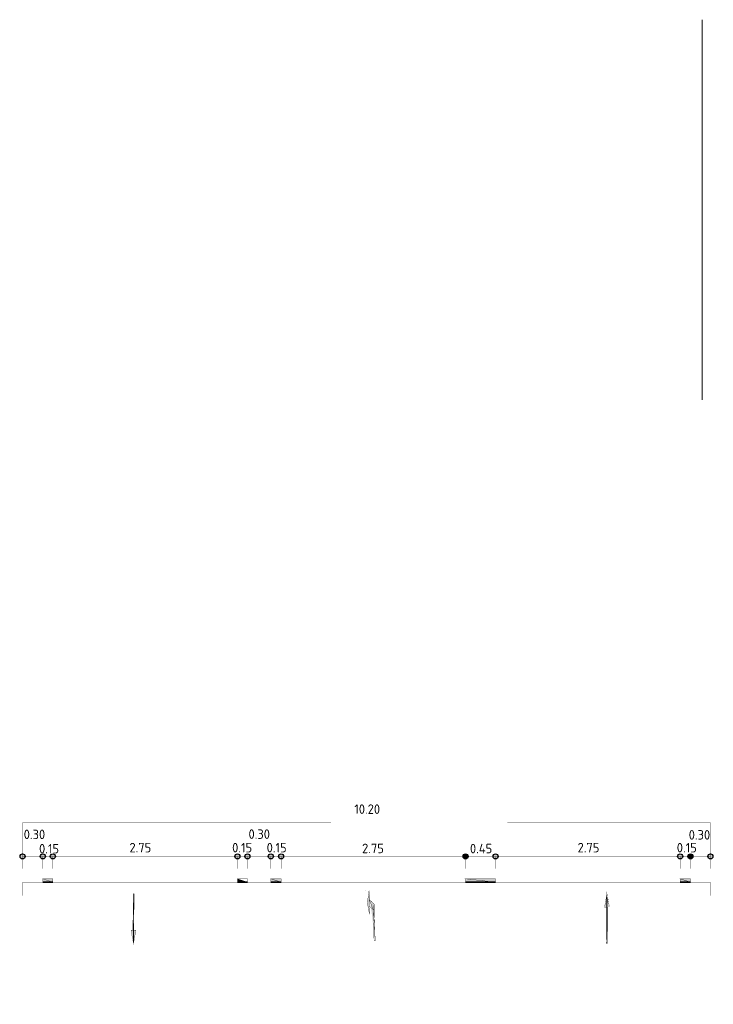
# Model space of a CAD drawing. Header units: metres. Extents: x 180090 to 238724, y 442757 to 462352.
# Tile 2 of 4: x 206031 to 206250, y 462018 to 462329. Entities that reach past the tile are written whole.
import ezdxf

# ---------------------------------------------------------------- set-up
doc = ezdxf.new("R2010")
doc.units = ezdxf.units.M
doc.layers.get('0').update_dxf_attribs({"color": 252})
doc.layers.add('at_Entity', color=7, linetype='Continuous')
for name, color, linetype, lineweight in [('N-WE-IE-MEUBILAIR_WEGMEUBILAIR_PARKEERMAATREGEL-S', 7, 'Continuous', 25), ('N-WE-VH-VERHARDING_ASFALT-T35', 7, 'Continuous', 35), ('N-WE-VH-VERHARDING_OPSLUITBAND', 150, 'Continuous', 18)]:
    doc.layers.add(name, color=color, linetype=linetype, lineweight=lineweight)
doc.styles.add('NLCS-ISO-M50-T35', font='NLCS-ISO.ttf', dxfattribs={"height": 0.175})
pattern_1 = [(45, (-40.9871, 0.15555), (-0.5303300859, 0.5303300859), [])]

# ---------------------------------------------------------------- blocks, each defined once
blk = doc.blocks.new('SIE-WEG_PARKEERMAATREGEL_POEF_ROND')
blk.add_circle((-0.001438, 0.001188), 0.4)

msp = doc.modelspace()

# ---------------------------------------------------------------- hatches: boundary and pattern name
at = {"layer": 'at_Entity'}
h = msp.add_hatch(color=0, dxfattribs=at)
h.dxf.hatch_style = 1
h.paths.add_polyline_path([(206041.45, 462057.58), (206038.29, 462057.58), (206041.45, 462056.5)], flags=17)
h.paths.add_polyline_path([(206038.29, 462057.58), (206038.29, 462056.5), (206041.45, 462056.5)], flags=17)
edge = h.paths.add_edge_path()
edge.add_arc((206031.9, 462064.65), 0.8, 0, 360)
edge = h.paths.add_edge_path()
edge.add_arc((206038.29, 462064.65), 0.8, 0, 360)
edge = h.paths.add_edge_path()
edge.add_arc((206041.45, 462064.65), 0.8, 0, 360)
h.paths.add_polyline_path([(206102.89, 462056.5), (206099.73, 462057.58), (206102.89, 462057.58)], flags=0)
edge = h.paths.add_edge_path()
edge.add_arc((206099.72, 462064.65), 0.8, 0, 360)
edge = h.paths.add_edge_path()
edge.add_arc((206102.89, 462064.65), 0.8, 0, 360)
h.paths.add_polyline_path([(206099.73, 462056.5), (206099.73, 462057.58)], flags=0)
h.paths.add_polyline_path([(206102.89, 462056.5), (206099.73, 462057.58), (206102.89, 462057.58)], flags=17)
edge = h.paths.add_edge_path(flags=17)
edge.add_line((206102.89, 462056.5), (206099.73, 462057.58))
edge.add_line((206102.89, 462057.58), (206102.89, 462056.5))
edge.add_line((206102.89, 462057.58), (206099.73, 462057.58))
h.paths.add_polyline_path([(206102.89, 462057.58), (206099.73, 462057.58)], flags=0)
h = msp.add_hatch(color=0, dxfattribs=at)
h.dxf.hatch_style = 1
edge = h.paths.add_edge_path()
edge.add_arc((206113.52, 462064.65), 0.8, 0, 360)
edge = h.paths.add_edge_path()
edge.add_arc((206110.29, 462064.64), 0.8, 0, 360)
h.paths.add_polyline_path([(206141.35, 462051.03), (206141.44, 462046.38)], flags=16)
h.paths.add_polyline_path([(206141.35, 462051.03), (206142.69, 462047.69), (206142.65, 462049.84)], flags=16)
h.paths.add_polyline_path([(206142.65, 462049.84), (206143.22, 462037.94), (206142.99, 462049.51)], flags=17)
h.paths.add_polyline_path([(206142.69, 462047.69), (206141.39, 462048.94), (206141.44, 462046.38), (206141.35, 462051.03)], flags=17)
edge = h.paths.add_edge_path()
edge.add_line((206141.29, 462053.78), (206140.76, 462050))
edge.add_line((206140.76, 462050), (206141.44, 462046.38))
edge.add_line((206141.39, 462048.94), (206141.44, 462046.38))
edge.add_line((206142.69, 462047.69), (206141.39, 462048.94))
edge.add_line((206141.35, 462051.03), (206142.69, 462047.69))
edge.add_line((206141.29, 462053.78), (206141.35, 462051.03))
edge = h.paths.add_edge_path(flags=17)
edge.add_line((206141.29, 462053.78), (206140.76, 462050))
edge.add_line((206141.29, 462053.78), (206141.35, 462051.03))
edge.add_line((206141.35, 462051.03), (206141.44, 462046.38))
edge.add_line((206140.76, 462050), (206141.44, 462046.38))
edge = h.paths.add_edge_path()
edge.add_line((206141.29, 462053.78), (206141.35, 462051.03))
edge.add_line((206142.69, 462047.69), (206142.88, 462037.93))
edge.add_line((206142.65, 462049.84), (206143.22, 462037.94))
edge.add_line((206143.22, 462037.94), (206142.88, 462037.93))
edge.add_line((206142.99, 462049.51), (206143.22, 462037.94))
h = msp.add_hatch(color=0, dxfattribs=at)
h.dxf.hatch_style = 1
h.paths.add_polyline_path([(206113.52, 462057.58), (206110.29, 462057.58), (206113.52, 462056.5)], flags=17)
h.paths.add_polyline_path([(206110.29, 462057.58), (206110.29, 462056.5), (206113.52, 462056.5)], flags=17)
h.paths.add_polyline_path([(206181.28, 462057.58), (206171.79, 462057.58), (206181.28, 462056.5)], flags=17)
h.paths.add_polyline_path([(206171.79, 462057.58), (206171.79, 462056.5), (206181.28, 462056.5)], flags=17)
h.paths.add_polyline_path([(206242.78, 462057.58), (206239.55, 462057.58), (206242.78, 462056.5)], flags=17)
h.paths.add_polyline_path([(206239.55, 462057.58), (206239.55, 462056.5), (206242.78, 462056.5)], flags=17)
edge = h.paths.add_edge_path()
edge.add_arc((206249.1, 462064.65), 0.8, 0, 360)
edge = h.paths.add_edge_path(flags=17)
edge.add_arc((206239.55, 462064.65), 0.8, 0, 360)
edge = h.paths.add_edge_path(flags=17)
edge.add_arc((206242.78, 462064.65), 0.8, 0, 360)
edge = h.paths.add_edge_path(flags=17)
edge.add_arc((206242.78, 462064.65), 0.8, 0, 360)
edge = h.paths.add_edge_path(flags=17)
edge.add_arc((206239.55, 462064.65), 0.8, 0, 360)
h = msp.add_hatch(color=0, dxfattribs=at)
h.dxf.hatch_style = 1
edge = h.paths.add_edge_path()
edge.add_arc((206171.79, 462064.65), 0.8, 0, 360)
h = msp.add_hatch(color=0, dxfattribs=at)
h.dxf.hatch_style = 1
edge = h.paths.add_edge_path()
edge.add_arc((206239.55, 462064.65), 0.8, 0, 360)
edge = h.paths.add_edge_path()
edge.add_arc((206181.28, 462064.65), 0.8, 0, 360)
h = msp.add_hatch(color=0, dxfattribs=at)
h.dxf.hatch_style = 1
edge = h.paths.add_edge_path()
edge.add_arc((206242.78, 462064.65), 0.8, 0, 360)
h = msp.add_hatch(color=0, dxfattribs=at)
h.dxf.hatch_style = 1
h.paths.add_polyline_path([(206099.73, 462057.58), (206099.73, 462056.5), (206102.89, 462056.5)])
h = msp.add_hatch(color=0, dxfattribs=at)
h.dxf.hatch_style = 1
h.paths.add_polyline_path([(206066.69, 462037.92), (206067.01, 462052.93), (206066.92, 462037.05)])
h.paths.add_polyline_path([(206066.92, 462037.05), (206067.15, 462052.92), (206067.06, 462037.92)], flags=17)
h.paths.add_polyline_path([(206067.08, 462041.35), (206067.06, 462037.92), (206067.68, 462041.35)])
h.paths.add_polyline_path([(206066.69, 462037.92), (206066.14, 462041.36), (206066.74, 462041.35), (206066.81, 462052.93), (206067.01, 462052.93)])
edge = h.paths.add_edge_path(flags=17)
edge.add_line((206067.08, 462041.35), (206067.15, 462052.92))
edge.add_line((206067.15, 462052.92), (206067.01, 462052.93))
edge.add_line((206066.92, 462037.05), (206067.15, 462052.92))
h = msp.add_hatch(color=0, dxfattribs=at)
h.dxf.hatch_style = 1
h.paths.add_polyline_path([(206066.72, 462037.92), (206067.01, 462052.93), (206066.81, 462052.93), (206066.74, 462041.35), (206066.14, 462041.36)])
h.paths.add_polyline_path([(206067.06, 462037.92), (206067.68, 462041.35), (206067.08, 462041.35)])
h = msp.add_hatch(color=0, dxfattribs=at)
h.dxf.hatch_style = 1
h.paths.add_polyline_path([(206141.35, 462051.03), (206141.29, 462053.78), (206140.76, 462050), (206141.44, 462046.38)])
h.paths.add_polyline_path([(206142.65, 462049.84), (206142.69, 462047.69), (206142.88, 462037.93), (206143.22, 462037.94)])
h = msp.add_hatch(color=0, dxfattribs=at)
h.dxf.hatch_style = 1
h.paths.add_polyline_path([(206216.65, 462052.09), (206216.42, 462037.09), (206216.42, 462052.97)])
h.paths.add_polyline_path([(206216.42, 462052.97), (206216.29, 462037.09), (206216.29, 462052.09)], flags=17)
h.paths.add_polyline_path([(206216.29, 462048.66), (206216.29, 462052.09), (206215.68, 462048.66)])
h.paths.add_polyline_path([(206216.65, 462052.09), (206217.23, 462048.66), (206216.62, 462048.66), (206216.62, 462037.09), (206216.42, 462037.09)])
edge = h.paths.add_edge_path(flags=17)
edge.add_line((206216.29, 462048.66), (206216.29, 462037.09))
edge.add_line((206216.29, 462037.09), (206216.42, 462037.09))
edge.add_line((206216.42, 462052.97), (206216.29, 462037.09))
h = msp.add_hatch(color=0, dxfattribs=at)
h.dxf.hatch_style = 1
h.paths.add_polyline_path([(206216.62, 462052.09), (206216.42, 462037.09), (206216.62, 462037.09), (206216.62, 462048.66), (206217.23, 462048.66)])
h.paths.add_polyline_path([(206216.29, 462052.09), (206215.68, 462048.66), (206216.29, 462048.66)])
h = msp.add_hatch(dxfattribs=at)
h.set_pattern_fill('AVH-ASFALT_B-SO', color=0, scale=0.5, pattern_type=2)
h.set_pattern_definition(pattern_1)
edge = h.paths.add_edge_path()
edge.add_arc((206248.21, 462018.21), 0.267, 0, 360)
h = msp.add_hatch(dxfattribs=at)
h.set_pattern_fill('AVH-ASFALT_B-SO', color=0, scale=0.5, pattern_type=2)
h.set_pattern_definition(pattern_1)
edge = h.paths.add_edge_path()
edge.add_arc((206249.29, 462018.21), 0.267, 0, 360)

# ---------------------------------------------------------------- linework, layer by layer
at = {"layer": 'at_Entity', "color": 0}
for points in [[(206031.9, 462060.74, 0.095, 0.095, 0), (206031.9, 462075.32, 0.095, 0.095, 0)], [(206031.9, 462075.32, 0.095, 0.095, 0), (206249.11, 462075.28, 0.095, 0.095, 0)], [(206249.11, 462060.74, 0.095, 0.095, 0), (206249.11, 462075.28, 0.095, 0.095, 0)], [(206031.9, 462060.74, 0.095, 0.095, 0), (206031.9, 462064.64, 0.095, 0.095, 0)], [(206031.9, 462064.64, 0.095, 0.095, 0), (206038.29, 462064.65, 0.095, 0.095, 0)], [(206037.21, 462064.64, 0.095, 0.095, 0), (206036.14, 462064.64, 0.095, 0.095, 0)], [(206038.29, 462060.74, 0.095, 0.095, 0), (206038.29, 462064.64, 0.095, 0.095, 0)], [(206038.29, 462064.64, 0.095, 0.095, 0), (206041.45, 462064.64, 0.095, 0.095, 0)], [(206038.29, 462060.74, 0.095, 0.095, 0), (206038.29, 462064.64, 0.095, 0.095, 0)], [(206041.45, 462060.74, 0.095, 0.095, 0), (206041.45, 462064.64, 0.095, 0.095, 0)], [(206041.45, 462064.64, 0.095, 0.095, 0), (206043.54, 462064.64, 0.095, 0.095, 0)], [(206041.45, 462060.74, 0.095, 0.095, 0), (206041.45, 462064.64, 0.095, 0.095, 0)], [(206041.45, 462064.64, 0.095, 0.095, 0), (206099.73, 462064.64, 0.095, 0.095, 0)], [(206098.65, 462064.64, 0.095, 0.095, 0), (206097.64, 462064.64, 0.095, 0.095, 0)], [(206099.73, 462060.74, 0.095, 0.095, 0), (206099.73, 462064.64, 0.095, 0.095, 0)], [(206099.73, 462064.64, 0.095, 0.095, 0), (206102.89, 462064.64, 0.095, 0.095, 0)], [(206099.73, 462060.74, 0.095, 0.095, 0), (206099.73, 462064.64, 0.095, 0.095, 0)], [(206102.89, 462060.74, 0.095, 0.095, 0), (206102.89, 462064.64, 0.095, 0.095, 0)], [(206102.89, 462060.74, 0.095, 0.095, 0), (206102.89, 462064.64, 0.095, 0.095, 0)], [(206102.89, 462064.64, 0.095, 0.095, 0), (206105.04, 462064.64, 0.095, 0.095, 0)], [(206103.96, 462064.64, 0.095, 0.095, 0), (206109.28, 462064.64, 0.095, 0.095, 0)], [(206109.28, 462064.64, 0.095, 0.095, 0), (206108.2, 462064.64, 0.095, 0.095, 0)], [(206109.28, 462064.64, 0.095, 0.095, 0), (206113.52, 462064.64, 0.095, 0.095, 0)], [(206110.29, 462060.74, 0.095, 0.095, 0), (206110.29, 462064.64, 0.095, 0.095, 0)], [(206110.29, 462060.74, 0.095, 0.095, 0), (206110.29, 462064.64, 0.095, 0.095, 0)], [(206113.52, 462060.74, 0.095, 0.095, 0), (206113.52, 462064.64, 0.095, 0.095, 0)], [(206113.52, 462064.64, 0.095, 0.095, 0), (206115.61, 462064.64, 0.095, 0.095, 0)], [(206113.52, 462060.74, 0.095, 0.095, 0), (206113.52, 462064.64, 0.095, 0.095, 0)], [(206113.52, 462064.64, 0.095, 0.095, 0), (206171.79, 462064.64, 0.095, 0.095, 0)], [(206171.79, 462060.74, 0.095, 0.095, 0), (206171.79, 462064.64, 0.095, 0.095, 0)], [(206171.79, 462060.74, 0.095, 0.095, 0), (206171.79, 462064.64, 0.095, 0.095, 0)], [(206171.79, 462064.64, 0.095, 0.095, 0), (206181.28, 462064.64, 0.095, 0.095, 0)], [(206181.28, 462060.74, 0.095, 0.095, 0), (206181.28, 462064.64, 0.095, 0.095, 0)], [(206181.28, 462060.74, 0.095, 0.095, 0), (206181.28, 462064.64, 0.095, 0.095, 0)], [(206181.28, 462064.64, 0.095, 0.095, 0), (206238.54, 462064.64, 0.095, 0.095, 0)], [(206249.1, 462064.65, 0.095, 0.095, 0), (206237.47, 462064.64, 0.095, 0.095, 0)], [(206239.55, 462060.74, 0.095, 0.095, 0), (206239.55, 462064.64, 0.095, 0.095, 0)], [(206239.55, 462060.74, 0.095, 0.095, 0), (206239.55, 462064.64, 0.095, 0.095, 0)], [(206242.78, 462060.74, 0.095, 0.095, 0), (206242.78, 462064.64, 0.095, 0.095, 0)], [(206242.78, 462060.74, 0.095, 0.095, 0), (206242.78, 462064.64, 0.095, 0.095, 0)], [(206249.11, 462060.74, 0.095, 0.095, 0), (206249.11, 462064.64, 0.095, 0.095, 0)], [(206041.45, 462056.5, 0.108, 0.108, 0), (206038.29, 462057.58, 0.108, 0.108, 0), (206041.45, 462057.58, 0.108, 0.108, 0), (206041.45, 462056.5, 0.108, 0.108, 0)], [(206041.45, 462057.58, 0.143, 0.143, 0), (206038.29, 462057.58, 0.143, 0.143, 0)], [(206041.45, 462056.5, 0.108, 0.108, 0), (206038.29, 462057.58, 0.108, 0.108, 0), (206038.29, 462056.5, 0.108, 0.108, 0)], [(206038.29, 462056.5, 0.108, 0.108, 0), (206038.29, 462057.58, 0.108, 0.108, 0), (206041.45, 462057.58, 0.108, 0.108, 0), (206041.45, 462056.5, 0.108, 0.108, 0)], [(206102.89, 462056.5, 0.108, 0.108, 0), (206099.73, 462057.58, 0.108, 0.108, 0), (206102.89, 462057.58, 0.108, 0.108, 0), (206102.89, 462056.5, 0.108, 0.108, 0)], [(206102.89, 462057.58, 0.143, 0.143, 0), (206099.73, 462057.58, 0.143, 0.143, 0)], [(206102.89, 462056.5, 0.108, 0.108, 0), (206099.73, 462057.58, 0.108, 0.108, 0), (206099.73, 462056.5, 0.108, 0.108, 0)], [(206099.73, 462056.5, 0.108, 0.108, 0), (206099.73, 462057.58, 0.108, 0.108, 0), (206102.89, 462057.58, 0.108, 0.108, 0), (206102.89, 462056.5, 0.108, 0.108, 0)], [(206113.52, 462056.5, 0.108, 0.108, 0), (206110.29, 462057.58, 0.108, 0.108, 0), (206113.52, 462057.58, 0.108, 0.108, 0), (206113.52, 462056.5, 0.108, 0.108, 0)], [(206113.52, 462057.58, 0.143, 0.143, 0), (206110.29, 462057.58, 0.143, 0.143, 0)], [(206113.52, 462056.5, 0.108, 0.108, 0), (206110.29, 462057.58, 0.108, 0.108, 0), (206110.29, 462056.5, 0.108, 0.108, 0)], [(206110.29, 462056.5, 0.108, 0.108, 0), (206110.29, 462057.58, 0.108, 0.108, 0), (206113.52, 462057.58, 0.108, 0.108, 0), (206113.52, 462056.5, 0.108, 0.108, 0)], [(206181.28, 462056.5, 0.108, 0.108, 0), (206171.79, 462057.58, 0.108, 0.108, 0), (206181.28, 462057.58, 0.108, 0.108, 0), (206181.28, 462056.5, 0.108, 0.108, 0)], [(206181.28, 462057.58, 0.143, 0.143, 0), (206171.79, 462057.58, 0.143, 0.143, 0)], [(206181.28, 462056.5, 0.108, 0.108, 0), (206171.79, 462057.58, 0.108, 0.108, 0), (206171.79, 462056.5, 0.108, 0.108, 0)], [(206171.79, 462056.5, 0.108, 0.108, 0), (206171.79, 462057.58, 0.108, 0.108, 0), (206181.28, 462057.58, 0.108, 0.108, 0)], [(206181.28, 462057.58, 0.108, 0.108, 0), (206181.28, 462056.5, 0.108, 0.108, 0)], [(206242.78, 462056.5, 0.108, 0.108, 0), (206239.55, 462057.58, 0.108, 0.108, 0), (206242.78, 462057.58, 0.108, 0.108, 0), (206242.78, 462056.5, 0.108, 0.108, 0)], [(206242.78, 462057.58, 0.143, 0.143, 0), (206239.55, 462057.58, 0.143, 0.143, 0)], [(206242.78, 462056.5, 0.108, 0.108, 0), (206239.55, 462057.58, 0.108, 0.108, 0), (206239.55, 462056.5, 0.108, 0.108, 0)], [(206239.55, 462056.5, 0.108, 0.108, 0), (206239.55, 462057.58, 0.108, 0.108, 0), (206242.78, 462057.58, 0.108, 0.108, 0), (206242.78, 462056.5, 0.108, 0.108, 0)], [(206031.9, 462056.5, 0.143, 0.143, 0), (206031.9, 462052.26, 0.143, 0.143, 0)], [(206031.9, 462056.5, 0.143, 0.143, 0), (206109.28, 462056.5, 0.143, 0.143, 0)], [(206103.96, 462056.5, 0.143, 0.143, 0), (206249.11, 462056.5, 0.143, 0.143, 0)], [(206249.11, 462056.5, 0.143, 0.143, 0), (206249.11, 462052.26, 0.143, 0.143, 0)], [(206066.74, 462041.35, 0.095, 0.095, 0), (206066.81, 462052.93, 0.095, 0.095, 0)], [(206066.72, 462037.92, 0.0202, 0.0202, 0), (206067.01, 462052.92, 0.0202, 0.0202, 0), (206066.76, 462052.92, 0.0202, 0.0202, 0)], [(206066.79, 462037.93, 0.0898, 0.0898, 0), (206067.01, 462052.93, 0.0898, 0.0898, 0), (206066.92, 462037.05, 0.0898, 0.0898, 0), (206066.79, 462037.93, 0.0898, 0.0898, 0)], [(206066.92, 462037.05, 0.0885, 0.0885, 0), (206067.09, 462052.93, 0.0885, 0.0885, 0), (206067.06, 462037.92, 0.0885, 0.0885, 0), (206066.92, 462037.05, 0.0885, 0.0885, 0)], [(206066.92, 462037.05, 0.0135, 0.0135, 0), (206067.14, 462052.92, 0.0135, 0.0135, 0), (206067.01, 462052.93, 0.0135, 0.0135, 0)], [(206067.08, 462041.35, 0.095, 0.095, 0), (206067.09, 462052.93, 0.095, 0.095, 0)], [(206141.29, 462053.78, 0.095, 0.095, 0), (206140.76, 462050, 0.095, 0.095, 0), (206141.44, 462046.38, 0.095, 0.095, 0)], [(206141.29, 462053.78, 0.095, 0.095, 0), (206141.35, 462051.03, 0.095, 0.095, 0)], [(206141.29, 462053.78, 0.095, 0.095, 0), (206141.35, 462051.03, 0.095, 0.095, 0)], [(206141.35, 462051.03, 0.095, 0.095, 0), (206142.69, 462047.69, 0.095, 0.095, 0), (206141.39, 462048.94, 0.095, 0.095, 0)], [(206141.35, 462051.03, 0.095, 0.095, 0), (206142.69, 462047.69, 0.095, 0.095, 0), (206142.65, 462049.84, 0.095, 0.095, 0), (206141.35, 462051.03, 0.095, 0.095, 0)], [(206141.35, 462051.03, 0.095, 0.095, 0), (206141.44, 462046.38, 0.095, 0.095, 0)], [(206141.35, 462051.03, 0.095, 0.095, 0), (206141.44, 462046.38, 0.095, 0.095, 0), (206141.35, 462051.03, 0.095, 0.095, 0)], [(206216.42, 462052.97, 0.0885, 0.0885, 0), (206216.34, 462037.09, 0.0885, 0.0885, 0), (206216.29, 462052.09, 0.0885, 0.0885, 0), (206216.42, 462052.97, 0.0885, 0.0885, 0)], [(206216.42, 462052.97, 0.0135, 0.0135, 0), (206216.29, 462037.09, 0.0135, 0.0135, 0), (206216.42, 462037.09, 0.0135, 0.0135, 0)], [(206216.55, 462052.09, 0.0898, 0.0898, 0), (206216.42, 462037.09, 0.0898, 0.0898, 0), (206216.42, 462052.97, 0.0898, 0.0898, 0), (206216.55, 462052.09, 0.0898, 0.0898, 0)], [(206216.62, 462052.09, 0.0202, 0.0202, 0), (206216.42, 462037.09, 0.0202, 0.0202, 0), (206216.67, 462037.09, 0.0202, 0.0202, 0)], [(206216.62, 462052.09, 0.0606, 0.0606, 0), (206217.23, 462048.66, 0.0606, 0.0606, 0), (206216.62, 462048.66, 0.0606, 0.0606, 0)], [(206141.39, 462048.94, 0.095, 0.095, 0), (206141.44, 462046.38, 0.095, 0.095, 0)], [(206142.65, 462049.84, 0.0336, 0.0336, 0), (206143.22, 462037.94, 0.0336, 0.0336, 0), (206142.88, 462037.93, 0.0336, 0.0336, 0)], [(206142.65, 462049.84, 0.0476, 0.0476, 0), (206143.22, 462037.94, 0.0476, 0.0476, 0), (206142.99, 462049.51, 0.0476, 0.0476, 0), (206142.65, 462049.84, 0.0476, 0.0476, 0)], [(206142.99, 462049.51, 0.095, 0.095, 0), (206143.22, 462037.94, 0.095, 0.095, 0)], [(206216.29, 462048.66, 0.095, 0.095, 0), (206216.34, 462037.09, 0.095, 0.095, 0)], [(206216.62, 462048.66, 0.095, 0.095, 0), (206216.62, 462037.09, 0.095, 0.095, 0)], [(206142.69, 462047.69, 0.095, 0.095, 0), (206142.88, 462037.93, 0.095, 0.095, 0)], [(206066.72, 462037.92, 0.0606, 0.0606, 0), (206066.14, 462041.36, 0.0606, 0.0606, 0), (206066.74, 462041.35, 0.0606, 0.0606, 0)]]:
    msp.add_lwpolyline(points, format="xyseb", dxfattribs=at)
for points in [[(206038.29, 462056.5), (206041.45, 462056.5), (206041.45, 462056.5), (206038.29, 462056.5)], [(206099.73, 462056.5), (206102.89, 462056.5), (206102.89, 462056.5), (206099.73, 462056.5)], [(206110.29, 462056.5), (206113.52, 462056.5), (206113.52, 462056.5), (206110.29, 462056.5)], [(206171.79, 462056.5), (206181.28, 462056.5), (206181.28, 462056.5), (206171.79, 462056.5)], [(206239.55, 462056.5), (206242.78, 462056.5), (206242.78, 462056.5), (206239.55, 462056.5)], [(206140.16, 462053.77), (206140.16, 462053.77), (206140.16, 462053.77)], [(206141.29, 462053.78), (206141.29, 462053.78), (206141.29, 462053.78)]]:
    msp.add_lwpolyline(points, dxfattribs=at)
at = {"layer": 'at_Entity', "color": 0, "const_width": 0.095}
for points in [[(206216.29, 462048.66), (206216.29, 462052.09), (206215.68, 462048.66), (206216.29, 462048.66)], [(206067.08, 462041.35), (206067.06, 462037.92), (206067.68, 462041.35), (206067.08, 462041.35)]]:
    msp.add_lwpolyline(points, dxfattribs=at)
at = {"layer": 'N-WE-VH-VERHARDING_OPSLUITBAND'}
msp.add_lwpolyline([(206246.48, 462328.83), (206246.48, 462208.83)], dxfattribs=at)

# ---------------------------------------------------------------- block references
at = {"layer": 'at_Entity', "color": 0, "xscale": 1.998757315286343, "yscale": 1.998757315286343, "zscale": 1.998757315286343, "rotation": 351.2251641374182}
for p in [(206099.73, 462064.64), (206181.28, 462064.64), (206239.55, 462064.64), (206242.78, 462064.64)]:
    msp.add_blockref('SIE-WEG_PARKEERMAATREGEL_POEF_ROND', p, dxfattribs=at)
at = {"layer": 'N-WE-IE-MEUBILAIR_WEGMEUBILAIR_PARKEERMAATREGEL-S', "xscale": 1.998757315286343, "yscale": 1.998757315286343, "zscale": 1.998757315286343, "rotation": 351.2251641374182}
for p in [(206031.9, 462064.64), (206038.29, 462064.64), (206041.45, 462064.64), (206102.89, 462064.64), (206110.29, 462064.64), (206113.52, 462064.64), (206171.79, 462064.64), (206249.11, 462064.64)]:
    msp.add_blockref('SIE-WEG_PARKEERMAATREGEL_POEF_ROND', p, dxfattribs=at)

# ---------------------------------------------------------------- texts
at = {"layer": 'N-WE-VH-VERHARDING_ASFALT-T35', "char_height": 3, "attachment_point": 1, "style": 'NLCS-ISO-M50-T35'}
for s, insert in [('10.20', (206136.64, 462081.07)), ('0.30', (206032.25, 462073.1)), ('0.30', (206103.24, 462073.18)), ('0.30', (206242.25, 462072.95)), ('0.15', (206037.09, 462068.57)), ('2.75', (206065.64, 462068.91)), ('0.15', (206098.07, 462068.9)), ('0.15', (206108.97, 462068.91)), ('2.75', (206139.1, 462068.66)), ('0.45', (206173.16, 462068.62)), ('2.75', (206207.16, 462068.91)), ('0.15', (206238.48, 462068.9))]:
    msp.add_mtext_dynamic_manual_height_columns(s, width=321.9152, gutter_width=21507.76, heights=[0], dxfattribs=dict(at, insert=insert))

doc.saveas('drawing.dxf')
